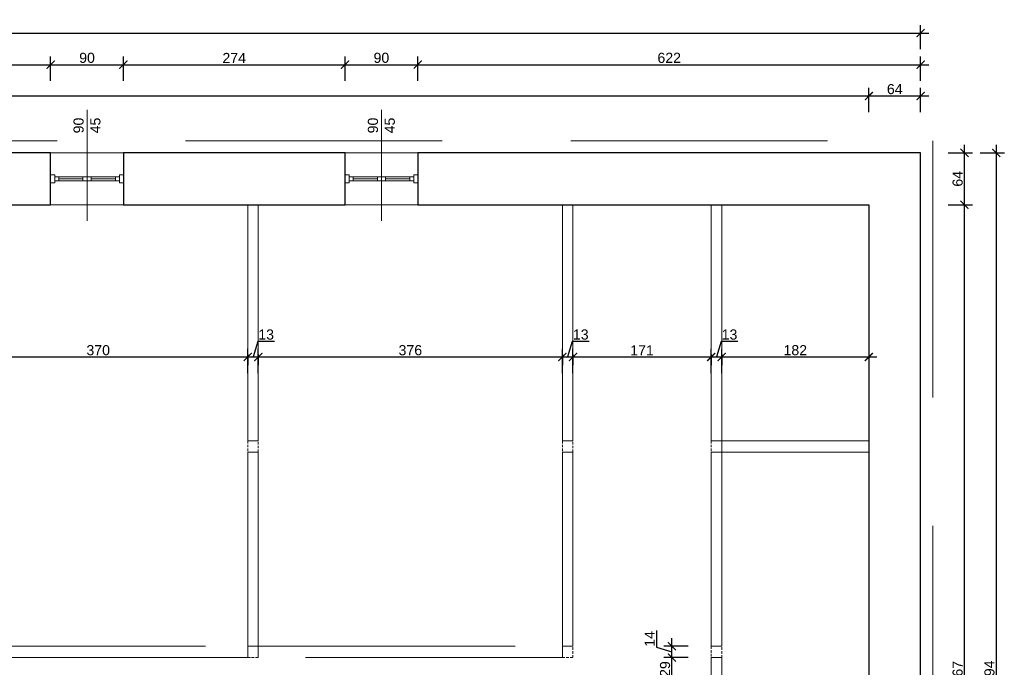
# Model space of a CAD drawing. Header units: millimetres. Extents: x 2709036 to 2756280, y 168165 to 192362.
# Tile 150 of 192: x 2725837 to 2727054, y 186419 to 187219. Entities that reach past the tile are written whole.
import ezdxf

# ---------------------------------------------------------------- set-up
doc = ezdxf.new("R2010")
doc.units = ezdxf.units.MM
doc.header["$MEASUREMENT"] = 0
doc.linetypes.add('HIDDEN2', pattern=[4.7625, 3.175, -1.5875])
for name, color, linetype, lineweight in [('__MAZ_OPIS_STOLARKA', 7, 'Continuous', 0), ('__MAZ_SCHODY', 7, 'Continuous', 0), ('__MAZ_STOLARKA OKIENNA', 7, 'Continuous', 9), ('__MAZ_WYMIARY', 7, 'Continuous', 9), ('__MAZ_ŚCIANY ISTNIEJĄCE', 7, 'Continuous', 30), ('A-Wall-Open', 8, 'Continuous', 15)]:
    doc.layers.add(name, color=color, linetype=linetype, lineweight=lineweight)
doc.styles.add('Arial', font='arial.ttf')
doc.styles.add('Dimensions', font='arial.ttf')
doc.styles.add('styl1', font='arial.ttf')
doc.dimstyles.new('100', dxfattribs={"dimtxt": 10, "dimasz": 10, "dimexe": 18, "dimexo": 15, "dimgap": 9, "dimtad": 1, "dimdec": 1, "dimrnd": 0.5, "dimdsep": 46, "dimtxsty": 'Dimensions', "dimblk": 'ARCHTICK', "dimcen": 9, "dimdle": 10, "dimadec": 1, "dimazin": 2, "dimtfac": 1, "dimtdec": 4, "dimtofl": 0, "dimtmove": 2, "dimatfit": 3, "dimfxl": 1, "dimtolj": 1, "dimtzin": 0, "dimarcsym": 0})

# ---------------------------------------------------------------- blocks, each defined once
blk = doc.blocks.new('_ArchTick')
at = {"color": 0, "linetype": 'ByBlock', "const_width": 0.15}
blk.add_lwpolyline([(-0.5, -0.5), (0.5, 0.5)], dxfattribs=at)
blk = doc.blocks.new('*D538')
at = {"layer": '__MAZ_WYMIARY', "color": 0, "lineweight": -2}
for p, q in [((2725738.8, 186802.2), (2726128.8, 186802.2)), ((2725748.8, 186805.1), (2725748.8, 186792.2)), ((2726118.8, 186805.1), (2726118.8, 186792.2))]:
    blk.add_line(p, q, dxfattribs=at)
at = {"layer": 'Defpoints', "color": 0, "lineweight": 30}
for p in [(2725748.8, 186820.1), (2726118.8, 186820.1), (2726118.8, 186802.2)]:
    blk.add_point(p, dxfattribs=at)
at = {"layer": '__MAZ_WYMIARY', "color": 0, "lineweight": -2, "xscale": 10, "yscale": 10, "zscale": 10, "rotation": 180}
blk.add_blockref('_ArchTick', (2725748.8, 186802.2), dxfattribs=at)
at = {"layer": '__MAZ_WYMIARY', "color": 0, "lineweight": -2, "xscale": 10, "yscale": 10, "zscale": 10}
blk.add_blockref('_ArchTick', (2726118.8, 186802.2), dxfattribs=at)
at = {"layer": '__MAZ_WYMIARY', "color": 0, "lineweight": 5, "insert": (2725933.8, 186810.5), "char_height": 12.5, "attachment_point": 5, "style": 'Arial'}
blk.add_mtext('\\A1;370', dxfattribs=at)
blk = doc.blocks.new('*D539')
at = {"layer": '__MAZ_WYMIARY', "color": 0, "lineweight": -2}
for p, q in [((2726121.8, 186802.2), (2726517.8, 186802.2)), ((2726131.8, 186805.1), (2726131.8, 186792.2)), ((2726507.8, 186805.1), (2726507.8, 186792.2))]:
    blk.add_line(p, q, dxfattribs=at)
at = {"layer": 'Defpoints', "color": 0, "lineweight": 30}
for p in [(2726131.8, 186820.1), (2726507.8, 186820.1), (2726507.8, 186802.2)]:
    blk.add_point(p, dxfattribs=at)
at = {"layer": '__MAZ_WYMIARY', "color": 0, "lineweight": -2, "xscale": 10, "yscale": 10, "zscale": 10, "rotation": 180}
blk.add_blockref('_ArchTick', (2726131.8, 186802.2), dxfattribs=at)
at = {"layer": '__MAZ_WYMIARY', "color": 0, "lineweight": -2, "xscale": 10, "yscale": 10, "zscale": 10}
blk.add_blockref('_ArchTick', (2726507.8, 186802.2), dxfattribs=at)
at = {"layer": '__MAZ_WYMIARY', "color": 0, "lineweight": 5, "insert": (2726319.8, 186810.5), "char_height": 12.5, "attachment_point": 5, "style": 'Arial'}
blk.add_mtext('\\A1;376', dxfattribs=at)
blk = doc.blocks.new('*D540')
at = {"layer": '__MAZ_WYMIARY', "color": 0, "lineweight": -2}
for p, q in [((2726510.8, 186802.2), (2726701.8, 186802.2)), ((2726520.8, 186805.1), (2726520.8, 186792.2)), ((2726691.8, 186805.1), (2726691.8, 186792.2))]:
    blk.add_line(p, q, dxfattribs=at)
at = {"layer": 'Defpoints', "color": 0, "lineweight": 30}
for p in [(2726520.8, 186820.1), (2726691.8, 186820.1), (2726691.8, 186802.2)]:
    blk.add_point(p, dxfattribs=at)
at = {"layer": '__MAZ_WYMIARY', "color": 0, "lineweight": -2, "xscale": 10, "yscale": 10, "zscale": 10, "rotation": 180}
blk.add_blockref('_ArchTick', (2726520.8, 186802.2), dxfattribs=at)
at = {"layer": '__MAZ_WYMIARY', "color": 0, "lineweight": -2, "xscale": 10, "yscale": 10, "zscale": 10}
blk.add_blockref('_ArchTick', (2726691.8, 186802.2), dxfattribs=at)
at = {"layer": '__MAZ_WYMIARY', "color": 0, "lineweight": 5, "insert": (2726606.3, 186810.4), "char_height": 12.5, "attachment_point": 5, "style": 'Arial'}
blk.add_mtext('\\A1;171', dxfattribs=at)
blk = doc.blocks.new('*D541')
at = {"layer": '__MAZ_WYMIARY', "color": 0, "lineweight": -2}
for p, q in [((2726694.8, 186802.2), (2726896.8, 186802.2)), ((2726704.8, 186805.1), (2726704.8, 186792.2)), ((2726886.8, 186805.1), (2726886.8, 186792.2))]:
    blk.add_line(p, q, dxfattribs=at)
at = {"layer": 'Defpoints', "color": 0, "lineweight": 30}
for p in [(2726704.8, 186820.1), (2726886.8, 186820.1), (2726886.8, 186802.2)]:
    blk.add_point(p, dxfattribs=at)
at = {"layer": '__MAZ_WYMIARY', "color": 0, "lineweight": -2, "xscale": 10, "yscale": 10, "zscale": 10, "rotation": 180}
blk.add_blockref('_ArchTick', (2726704.8, 186802.2), dxfattribs=at)
at = {"layer": '__MAZ_WYMIARY', "color": 0, "lineweight": -2, "xscale": 10, "yscale": 10, "zscale": 10}
blk.add_blockref('_ArchTick', (2726886.8, 186802.2), dxfattribs=at)
at = {"layer": '__MAZ_WYMIARY', "color": 0, "lineweight": 5, "insert": (2726795.8, 186810.5), "char_height": 12.5, "attachment_point": 5, "style": 'Arial'}
blk.add_mtext('\\A1;182', dxfattribs=at)
blk = doc.blocks.new('*D542')
at = {"layer": '__MAZ_WYMIARY', "color": 0, "lineweight": -2}
for p, q in [((2724151.8, 187182.6), (2724151.8, 187212.6)), ((2726950.8, 187182.6), (2726950.8, 187212.6)), ((2724141.8, 187202.6), (2726960.8, 187202.6))]:
    blk.add_line(p, q, dxfattribs=at)
at = {"layer": 'Defpoints', "color": 0, "lineweight": 30}
for p in [(2726950.8, 187202.6), (2724151.8, 187054.5), (2726950.8, 187054.5)]:
    blk.add_point(p, dxfattribs=at)
at = {"layer": '__MAZ_WYMIARY', "color": 0, "lineweight": -2, "xscale": 10, "yscale": 10, "zscale": 10, "rotation": 180}
blk.add_blockref('_ArchTick', (2724151.8, 187202.6), dxfattribs=at)
at = {"layer": '__MAZ_WYMIARY', "color": 0, "lineweight": -2, "xscale": 10, "yscale": 10, "zscale": 10}
blk.add_blockref('_ArchTick', (2726950.8, 187202.6), dxfattribs=at)
at = {"layer": '__MAZ_WYMIARY', "color": 0, "lineweight": 5, "insert": (2725551.3, 187211), "char_height": 12.5, "attachment_point": 5, "style": 'Arial'}
blk.add_mtext('\\A1;2799', dxfattribs=at)
blk = doc.blocks.new('*D543')
at = {"layer": '__MAZ_WYMIARY', "color": 0, "lineweight": -2}
for p, q in [((2727044.3, 187064.5), (2727044.3, 185750.5)), ((2727024.3, 187054.5), (2727054.3, 187054.5)), ((2727024.3, 185760.5), (2727054.3, 185760.5))]:
    blk.add_line(p, q, dxfattribs=at)
at = {"layer": 'Defpoints', "color": 0, "lineweight": 30}
for p in [(2726950.8, 187054.5), (2726950.8, 185760.5), (2727044.3, 185760.5)]:
    blk.add_point(p, dxfattribs=at)
at = {"layer": '__MAZ_WYMIARY', "color": 0, "lineweight": -2, "xscale": 10, "yscale": 10, "zscale": 10}
for p, rotation in [((2727044.3, 187054.5), 90), ((2727044.3, 185760.5), 270)]:
    blk.add_blockref('_ArchTick', p, dxfattribs=dict(at, rotation=rotation))
at = {"layer": '__MAZ_WYMIARY', "color": 0, "lineweight": 5, "insert": (2727035.9, 186407.5), "char_height": 12.5, "attachment_point": 5, "rotation": 90, "style": 'Arial'}
blk.add_mtext('\\A1;1294', dxfattribs=at)
blk = doc.blocks.new('*D554')
at = {"layer": '__MAZ_WYMIARY', "color": 0, "lineweight": -2}
for p, q in [((2726985, 186990.5), (2727015, 186990.5)), ((2727005, 185813.5), (2727005, 187000.5)), ((2726985, 185823.5), (2727015, 185823.5))]:
    blk.add_line(p, q, dxfattribs=at)
at = {"layer": 'Defpoints', "color": 0, "lineweight": 30}
for p in [(2726886.8, 186990.5), (2727005, 186990.5), (2726886.8, 185823.5)]:
    blk.add_point(p, dxfattribs=at)
at = {"layer": '__MAZ_WYMIARY', "color": 0, "lineweight": -2, "xscale": 10, "yscale": 10, "zscale": 10}
for p, rotation in [((2727005, 186990.5), 90), ((2727005, 185823.5), 270)]:
    blk.add_blockref('_ArchTick', p, dxfattribs=dict(at, rotation=rotation))
at = {"layer": '__MAZ_WYMIARY', "color": 0, "lineweight": 5, "insert": (2726996.6, 186407), "char_height": 12.5, "attachment_point": 5, "rotation": 90, "style": 'Arial'}
blk.add_mtext('\\A1;1167', dxfattribs=at)
blk = doc.blocks.new('*D555')
at = {"layer": '__MAZ_WYMIARY', "color": 0, "lineweight": -2}
for p, q in [((2727005, 186980.5), (2727005, 187064.5)), ((2726985, 187054.5), (2727015, 187054.5)), ((2726985, 186990.5), (2727015, 186990.5))]:
    blk.add_line(p, q, dxfattribs=at)
at = {"layer": 'Defpoints', "color": 0, "lineweight": 30}
for p in [(2726886.8, 187054.5), (2727005, 187054.5), (2726886.8, 186990.5)]:
    blk.add_point(p, dxfattribs=at)
at = {"layer": '__MAZ_WYMIARY', "color": 0, "lineweight": -2, "xscale": 10, "yscale": 10, "zscale": 10}
for p, rotation in [((2727005, 187054.5), 90), ((2727005, 186990.5), 270)]:
    blk.add_blockref('_ArchTick', p, dxfattribs=dict(at, rotation=rotation))
at = {"layer": '__MAZ_WYMIARY', "color": 0, "lineweight": 5, "insert": (2726996.6, 187022.5), "char_height": 12.5, "attachment_point": 5, "rotation": 90, "style": 'Arial'}
blk.add_mtext('\\A1;64', dxfattribs=at)
blk = doc.blocks.new('*D560')
at = {"layer": '__MAZ_WYMIARY', "color": 0, "lineweight": -2}
for p, q in [((2724205.8, 187124.9), (2726896.8, 187124.9)), ((2724215.8, 187104.9), (2724215.8, 187134.9)), ((2726886.8, 187104.9), (2726886.8, 187134.9))]:
    blk.add_line(p, q, dxfattribs=at)
at = {"layer": 'Defpoints', "color": 0, "lineweight": 30}
for p in [(2726886.8, 187124.9), (2724215.8, 186990.5), (2726886.8, 186990.5)]:
    blk.add_point(p, dxfattribs=at)
at = {"layer": '__MAZ_WYMIARY', "color": 0, "lineweight": -2, "xscale": 10, "yscale": 10, "zscale": 10, "rotation": 180}
blk.add_blockref('_ArchTick', (2724215.8, 187124.9), dxfattribs=at)
at = {"layer": '__MAZ_WYMIARY', "color": 0, "lineweight": -2, "xscale": 10, "yscale": 10, "zscale": 10}
blk.add_blockref('_ArchTick', (2726886.8, 187124.9), dxfattribs=at)
at = {"layer": '__MAZ_WYMIARY', "color": 0, "lineweight": 5, "insert": (2725551.3, 187133.3), "char_height": 12.5, "attachment_point": 5, "style": 'Arial'}
blk.add_mtext('\\A1;2671', dxfattribs=at)
blk = doc.blocks.new('*D561')
at = {"layer": '__MAZ_WYMIARY', "color": 0, "lineweight": -2}
for p, q in [((2726876.8, 187124.9), (2726960.8, 187124.9)), ((2726886.8, 187104.9), (2726886.8, 187134.9)), ((2726950.8, 187104.9), (2726950.8, 187134.9))]:
    blk.add_line(p, q, dxfattribs=at)
at = {"layer": 'Defpoints', "color": 0, "lineweight": 30}
for p in [(2726950.8, 187124.9), (2726886.8, 186990.5), (2726950.8, 186990.5)]:
    blk.add_point(p, dxfattribs=at)
at = {"layer": '__MAZ_WYMIARY', "color": 0, "lineweight": -2, "xscale": 10, "yscale": 10, "zscale": 10, "rotation": 180}
blk.add_blockref('_ArchTick', (2726886.8, 187124.9), dxfattribs=at)
at = {"layer": '__MAZ_WYMIARY', "color": 0, "lineweight": -2, "xscale": 10, "yscale": 10, "zscale": 10}
blk.add_blockref('_ArchTick', (2726950.8, 187124.9), dxfattribs=at)
at = {"layer": '__MAZ_WYMIARY', "color": 0, "lineweight": 5, "insert": (2726918.8, 187133.3), "char_height": 12.5, "attachment_point": 5, "style": 'Arial'}
blk.add_mtext('\\A1;64', dxfattribs=at)
blk = doc.blocks.new('*D568')
at = {"layer": '__MAZ_WYMIARY', "color": 0, "lineweight": -2}
for p, q in [((2725598, 187143.6), (2725598, 187173.6)), ((2725875, 187143.6), (2725875, 187173.6)), ((2725588, 187163.6), (2725885, 187163.6))]:
    blk.add_line(p, q, dxfattribs=at)
at = {"layer": 'Defpoints', "color": 0, "lineweight": 30}
for p in [(2725875, 187163.6), (2725598, 187054.5), (2725875, 187054.5)]:
    blk.add_point(p, dxfattribs=at)
at = {"layer": '__MAZ_WYMIARY', "color": 0, "lineweight": -2, "xscale": 10, "yscale": 10, "zscale": 10, "rotation": 180}
blk.add_blockref('_ArchTick', (2725598, 187163.6), dxfattribs=at)
at = {"layer": '__MAZ_WYMIARY', "color": 0, "lineweight": -2, "xscale": 10, "yscale": 10, "zscale": 10}
blk.add_blockref('_ArchTick', (2725875, 187163.6), dxfattribs=at)
at = {"layer": '__MAZ_WYMIARY', "color": 0, "lineweight": 5, "insert": (2725736.5, 187171.9), "char_height": 12.5, "attachment_point": 5, "style": 'Arial'}
blk.add_mtext('\\A1;277', dxfattribs=at)
blk = doc.blocks.new('*D569')
at = {"layer": '__MAZ_WYMIARY', "color": 0, "lineweight": -2}
for p, q in [((2725875, 187143.6), (2725875, 187173.6)), ((2725965, 187143.6), (2725965, 187173.6)), ((2725865, 187163.6), (2725975, 187163.6))]:
    blk.add_line(p, q, dxfattribs=at)
at = {"layer": 'Defpoints', "color": 0, "lineweight": 30}
for p in [(2725965, 187163.6), (2725875, 187054.5), (2725965, 187054.5)]:
    blk.add_point(p, dxfattribs=at)
at = {"layer": '__MAZ_WYMIARY', "color": 0, "lineweight": -2, "xscale": 10, "yscale": 10, "zscale": 10, "rotation": 180}
blk.add_blockref('_ArchTick', (2725875, 187163.6), dxfattribs=at)
at = {"layer": '__MAZ_WYMIARY', "color": 0, "lineweight": -2, "xscale": 10, "yscale": 10, "zscale": 10}
blk.add_blockref('_ArchTick', (2725965, 187163.6), dxfattribs=at)
at = {"layer": '__MAZ_WYMIARY', "color": 0, "lineweight": 5, "insert": (2725920, 187172), "char_height": 12.5, "attachment_point": 5, "style": 'Arial'}
blk.add_mtext('\\A1;90', dxfattribs=at)
blk = doc.blocks.new('*D570')
at = {"layer": '__MAZ_WYMIARY', "color": 0, "lineweight": -2}
for p, q in [((2725965, 187143.6), (2725965, 187173.6)), ((2726239, 187143.6), (2726239, 187173.6)), ((2725955, 187163.6), (2726249, 187163.6))]:
    blk.add_line(p, q, dxfattribs=at)
at = {"layer": 'Defpoints', "color": 0, "lineweight": 30}
for p in [(2726239, 187163.6), (2725965, 187054.5), (2726239, 187054.5)]:
    blk.add_point(p, dxfattribs=at)
at = {"layer": '__MAZ_WYMIARY', "color": 0, "lineweight": -2, "xscale": 10, "yscale": 10, "zscale": 10, "rotation": 180}
blk.add_blockref('_ArchTick', (2725965, 187163.6), dxfattribs=at)
at = {"layer": '__MAZ_WYMIARY', "color": 0, "lineweight": -2, "xscale": 10, "yscale": 10, "zscale": 10}
blk.add_blockref('_ArchTick', (2726239, 187163.6), dxfattribs=at)
at = {"layer": '__MAZ_WYMIARY', "color": 0, "lineweight": 5, "insert": (2726102, 187171.9), "char_height": 12.5, "attachment_point": 5, "style": 'Arial'}
blk.add_mtext('\\A1;274', dxfattribs=at)
blk = doc.blocks.new('*D571')
at = {"layer": '__MAZ_WYMIARY', "color": 0, "lineweight": -2}
for p, q in [((2726239, 187143.6), (2726239, 187173.6)), ((2726329, 187143.6), (2726329, 187173.6)), ((2726229, 187163.6), (2726339, 187163.6))]:
    blk.add_line(p, q, dxfattribs=at)
at = {"layer": 'Defpoints', "color": 0, "lineweight": 30}
for p in [(2726329, 187163.6), (2726239, 187054.6), (2726329, 187054.5)]:
    blk.add_point(p, dxfattribs=at)
at = {"layer": '__MAZ_WYMIARY', "color": 0, "lineweight": -2, "xscale": 10, "yscale": 10, "zscale": 10, "rotation": 180}
blk.add_blockref('_ArchTick', (2726239, 187163.6), dxfattribs=at)
at = {"layer": '__MAZ_WYMIARY', "color": 0, "lineweight": -2, "xscale": 10, "yscale": 10, "zscale": 10}
blk.add_blockref('_ArchTick', (2726329, 187163.6), dxfattribs=at)
at = {"layer": '__MAZ_WYMIARY', "color": 0, "lineweight": 5, "insert": (2726284, 187172), "char_height": 12.5, "attachment_point": 5, "style": 'Arial'}
blk.add_mtext('\\A1;90', dxfattribs=at)
blk = doc.blocks.new('*D572')
at = {"layer": '__MAZ_WYMIARY', "color": 0, "lineweight": -2}
for p, q in [((2726329, 187143.6), (2726329, 187173.6)), ((2726950.8, 187143.6), (2726950.8, 187173.6)), ((2726319, 187163.6), (2726960.8, 187163.6))]:
    blk.add_line(p, q, dxfattribs=at)
at = {"layer": 'Defpoints', "color": 0, "lineweight": 30}
for p in [(2726950.8, 187163.6), (2726329, 187054.6), (2726950.8, 187054.6)]:
    blk.add_point(p, dxfattribs=at)
at = {"layer": '__MAZ_WYMIARY', "color": 0, "lineweight": -2, "xscale": 10, "yscale": 10, "zscale": 10, "rotation": 180}
blk.add_blockref('_ArchTick', (2726329, 187163.6), dxfattribs=at)
at = {"layer": '__MAZ_WYMIARY', "color": 0, "lineweight": -2, "xscale": 10, "yscale": 10, "zscale": 10}
blk.add_blockref('_ArchTick', (2726950.8, 187163.6), dxfattribs=at)
at = {"layer": '__MAZ_WYMIARY', "color": 0, "lineweight": 5, "insert": (2726639.9, 187172), "char_height": 12.5, "attachment_point": 5, "style": 'Arial'}
blk.add_mtext('\\A1;622', dxfattribs=at)
blk = doc.blocks.new('*D632')
at = {"layer": '__MAZ_WYMIARY', "color": 0, "lineweight": -2}
for p, q in [((2726704.1, 186821.5), (2726698.3, 186802.2)), ((2726724.9, 186821.5), (2726704.1, 186821.5)), ((2726691.8, 186782.2), (2726691.8, 186812.2)), ((2726704.8, 186782.2), (2726704.8, 186812.2)), ((2726681.8, 186802.2), (2726714.8, 186802.2))]:
    blk.add_line(p, q, dxfattribs=at)
at = {"layer": 'Defpoints', "color": 0, "lineweight": 30}
for p in [(2726704.8, 186802.2), (2726691.8, 186698.5), (2726704.8, 186698.5)]:
    blk.add_point(p, dxfattribs=at)
at = {"layer": '__MAZ_WYMIARY', "color": 0, "lineweight": -2, "xscale": 10, "yscale": 10, "zscale": 10, "rotation": 180}
blk.add_blockref('_ArchTick', (2726691.8, 186802.2), dxfattribs=at)
at = {"layer": '__MAZ_WYMIARY', "color": 0, "lineweight": -2, "xscale": 10, "yscale": 10, "zscale": 10}
blk.add_blockref('_ArchTick', (2726704.8, 186802.2), dxfattribs=at)
at = {"layer": '__MAZ_WYMIARY', "color": 0, "lineweight": 5, "insert": (2726714.5, 186829.9), "char_height": 12.5, "attachment_point": 5, "style": 'Arial'}
blk.add_mtext('\\A1;13', dxfattribs=at)
blk = doc.blocks.new('*D633')
at = {"layer": '__MAZ_WYMIARY', "color": 0, "lineweight": -2}
for p, q in [((2726520.1, 186821.5), (2726514.3, 186802.2)), ((2726540.9, 186821.5), (2726520.1, 186821.5)), ((2726507.8, 186782.2), (2726507.8, 186812.2)), ((2726520.8, 186782.2), (2726520.8, 186812.2)), ((2726497.8, 186802.2), (2726530.8, 186802.2))]:
    blk.add_line(p, q, dxfattribs=at)
at = {"layer": 'Defpoints', "color": 0, "lineweight": 30}
for p in [(2726520.8, 186802.2), (2726507.8, 186698.5), (2726520.8, 186698.5)]:
    blk.add_point(p, dxfattribs=at)
at = {"layer": '__MAZ_WYMIARY', "color": 0, "lineweight": -2, "xscale": 10, "yscale": 10, "zscale": 10, "rotation": 180}
blk.add_blockref('_ArchTick', (2726507.8, 186802.2), dxfattribs=at)
at = {"layer": '__MAZ_WYMIARY', "color": 0, "lineweight": -2, "xscale": 10, "yscale": 10, "zscale": 10}
blk.add_blockref('_ArchTick', (2726520.8, 186802.2), dxfattribs=at)
at = {"layer": '__MAZ_WYMIARY', "color": 0, "lineweight": 5, "insert": (2726530.5, 186829.9), "char_height": 12.5, "attachment_point": 5, "style": 'Arial'}
blk.add_mtext('\\A1;13', dxfattribs=at)
blk = doc.blocks.new('*D634')
at = {"layer": '__MAZ_WYMIARY', "color": 0, "lineweight": -2}
for p, q in [((2726131.1, 186821.5), (2726125.3, 186802.2)), ((2726151.9, 186821.5), (2726131.1, 186821.5)), ((2726118.8, 186782.2), (2726118.8, 186812.2)), ((2726131.8, 186782.2), (2726131.8, 186812.2)), ((2726108.8, 186802.2), (2726141.8, 186802.2))]:
    blk.add_line(p, q, dxfattribs=at)
at = {"layer": 'Defpoints', "color": 0, "lineweight": 30}
for p in [(2726131.8, 186802.2), (2726118.8, 186698.5), (2726131.8, 186698.5)]:
    blk.add_point(p, dxfattribs=at)
at = {"layer": '__MAZ_WYMIARY', "color": 0, "lineweight": -2, "xscale": 10, "yscale": 10, "zscale": 10, "rotation": 180}
blk.add_blockref('_ArchTick', (2726118.8, 186802.2), dxfattribs=at)
at = {"layer": '__MAZ_WYMIARY', "color": 0, "lineweight": -2, "xscale": 10, "yscale": 10, "zscale": 10}
blk.add_blockref('_ArchTick', (2726131.8, 186802.2), dxfattribs=at)
at = {"layer": '__MAZ_WYMIARY', "color": 0, "lineweight": 5, "insert": (2726141.5, 186829.9), "char_height": 12.5, "attachment_point": 5, "style": 'Arial'}
blk.add_mtext('\\A1;13', dxfattribs=at)
blk = doc.blocks.new('*D642')
at = {"layer": '__MAZ_WYMIARY', "color": 0, "lineweight": -2}
for p, q in [((2726663.2, 186430.5), (2726633.2, 186430.5)), ((2726643.2, 186392), (2726643.2, 186440.5)), ((2726663.2, 186402), (2726633.2, 186402))]:
    blk.add_line(p, q, dxfattribs=at)
at = {"layer": 'Defpoints', "color": 0, "lineweight": 30}
for p in [(2726643.2, 186430.5), (2726704.9, 186430.5), (2726704.9, 186402)]:
    blk.add_point(p, dxfattribs=at)
at = {"layer": '__MAZ_WYMIARY', "color": 0, "lineweight": -2, "xscale": 10, "yscale": 10, "zscale": 10}
for p, rotation in [((2726643.2, 186430.5), 90), ((2726643.2, 186402), 270)]:
    blk.add_blockref('_ArchTick', p, dxfattribs=dict(at, rotation=rotation))
at = {"layer": '__MAZ_WYMIARY', "color": 0, "lineweight": 5, "insert": (2726634.8, 186416.3), "char_height": 12.5, "attachment_point": 5, "rotation": 90, "style": 'Arial'}
blk.add_mtext('\\A1;29', dxfattribs=at)
blk = doc.blocks.new('*D643')
at = {"layer": '__MAZ_WYMIARY', "color": 0, "lineweight": -2}
for p, q in [((2726624, 186463.9), (2726624, 186443.2)), ((2726643.2, 186420.5), (2726643.2, 186454.5)), ((2726624, 186443.2), (2726643.2, 186437.5)), ((2726663.2, 186444.5), (2726633.2, 186444.5)), ((2726663.2, 186430.5), (2726633.2, 186430.5))]:
    blk.add_line(p, q, dxfattribs=at)
at = {"layer": 'Defpoints', "color": 0, "lineweight": 30}
for p in [(2726643.2, 186444.5), (2726704.8, 186444.5), (2726704.8, 186430.5)]:
    blk.add_point(p, dxfattribs=at)
at = {"layer": '__MAZ_WYMIARY', "color": 0, "lineweight": -2, "xscale": 10, "yscale": 10, "zscale": 10}
for p, rotation in [((2726643.2, 186444.5), 90), ((2726643.2, 186430.5), 270)]:
    blk.add_blockref('_ArchTick', p, dxfattribs=dict(at, rotation=rotation))
at = {"layer": '__MAZ_WYMIARY', "color": 0, "lineweight": 5, "insert": (2726615.7, 186453.6), "char_height": 12.5, "attachment_point": 5, "rotation": 90, "style": 'Arial'}
blk.add_mtext('\\A1;14', dxfattribs=at)

msp = doc.modelspace()

# ---------------------------------------------------------------- linework, layer by layer
at = {"layer": '__MAZ_OPIS_STOLARKA', "color": 252}
for points in [[(2725920, 186970.6), (2725920, 187107.7)], [(2726284, 186970.6), (2726284, 187107.7)]]:
    msp.add_lwpolyline(points, dxfattribs=at)
at = {"layer": '__MAZ_SCHODY', "color": 252, "linetype": 'HIDDEN2', "lineweight": 5}
for p, q in [((2725965, 187054.5), (2725875, 187054.5)), ((2726329, 187054.5), (2726239, 187054.5)), ((2725875, 186990.5), (2725965, 186990.5)), ((2726239, 186990.5), (2726329, 186990.5)), ((2726118.8, 186698.5), (2726118.8, 186684.5)), ((2726131.8, 186698.5), (2726118.8, 186698.5)), ((2726131.8, 186684.5), (2726131.8, 186698.5)), ((2726507.8, 186698.5), (2726507.8, 186684.5)), ((2726520.8, 186698.5), (2726507.8, 186698.5)), ((2726520.8, 186684.5), (2726520.8, 186698.5)), ((2726691.8, 186698.5), (2726691.8, 186684.5)), ((2726704.8, 186698.5), (2726691.8, 186698.5)), ((2726704.8, 186684.5), (2726704.8, 186698.5)), ((2726118.8, 186684.5), (2726131.8, 186684.5)), ((2726507.8, 186684.5), (2726520.8, 186684.5)), ((2726691.8, 186684.5), (2726704.8, 186684.5)), ((2726118.8, 186444.5), (2726118.8, 186430.5)), ((2726131.8, 186444.5), (2726118.8, 186444.5)), ((2726131.8, 186430.5), (2726131.8, 186444.5)), ((2726507.8, 186444.5), (2726507.8, 186430.5)), ((2726520.8, 186444.5), (2726507.8, 186444.5)), ((2726520.8, 186430.5), (2726520.8, 186444.5)), ((2726691.8, 186444.5), (2726691.8, 186430.5)), ((2726704.8, 186444.5), (2726691.8, 186444.5)), ((2726704.8, 186430.5), (2726704.8, 186444.5)), ((2726118.8, 186430.5), (2726131.8, 186430.5)), ((2726507.8, 186430.5), (2726520.8, 186430.5)), ((2726691.8, 186430.5), (2726704.8, 186430.5))]:
    msp.add_line(p, q, dxfattribs=at)
at = {"layer": '__MAZ_STOLARKA OKIENNA', "color": 252, "linetype": 'Continuous'}
for p, q in [((2725875, 187054.5), (2725965, 187054.5)), ((2726239, 187054.5), (2726329, 187054.5)), ((2725885, 187020), (2725885, 187025)), ((2725885, 187022.5), (2725915, 187022.5)), ((2725915, 187020), (2725915, 187025)), ((2725925, 187020), (2725925, 187025)), ((2725955, 187022.5), (2725925, 187022.5)), ((2725955, 187020), (2725955, 187025)), ((2726249, 187020), (2726249, 187025)), ((2726249, 187022.5), (2726279, 187022.5)), ((2726279, 187020), (2726279, 187025)), ((2726289, 187020), (2726289, 187025)), ((2726319, 187022.5), (2726289, 187022.5)), ((2726319, 187020), (2726319, 187025)), ((2725875, 186990.5), (2725965, 186990.5)), ((2726239, 186990.5), (2726329, 186990.5))]:
    msp.add_line(p, q, dxfattribs=at)
for points in [[(2725880, 187027.5), (2725875, 187027.5), (2725875, 187017.5), (2725880, 187017.5)], [(2725960, 187027.5), (2725965, 187027.5), (2725965, 187017.5), (2725960, 187017.5)], [(2726244, 187027.5), (2726239, 187027.5), (2726239, 187017.5), (2726244, 187017.5)], [(2726324, 187027.5), (2726329, 187027.5), (2726329, 187017.5), (2726324, 187017.5)], [(2725880, 187020), (2725880, 187025), (2725920, 187025), (2725920, 187020)], [(2725960, 187020), (2725960, 187025), (2725920, 187025), (2725920, 187020)], [(2726244, 187020), (2726244, 187025), (2726284, 187025), (2726284, 187020)], [(2726324, 187020), (2726324, 187025), (2726284, 187025), (2726284, 187020)]]:
    msp.add_lwpolyline(points, close=True, dxfattribs=at)
at = {"layer": '__MAZ_ŚCIANY ISTNIEJĄCE', "color": 252, "ltscale": 15}
for p, q in [((2725875, 187054.5), (2725748.3, 187054.5)), ((2725875, 186990.5), (2725875, 187054.5)), ((2725965, 187054.5), (2725965, 186990.5)), ((2726239, 187054.5), (2725965, 187054.5)), ((2726239, 186990.5), (2726239, 187054.5)), ((2726329, 187054.5), (2726329, 186990.5)), ((2726950.8, 187054.5), (2726329, 187054.5)), ((2726950.8, 186109.5), (2726950.8, 187054.5)), ((2725748.3, 186990.5), (2725875, 186990.5)), ((2725965, 186990.5), (2726239, 186990.5)), ((2726329, 186990.5), (2726886.8, 186990.5)), ((2726886.8, 186990.5), (2726886.8, 186109.5))]:
    msp.add_line(p, q, dxfattribs=at)
at = {"layer": 'A-Wall-Open', "color": 252, "linetype": 'HIDDEN2', "ltscale": 100}
for points in [[(2724136.8, 187069.5), (2726965.8, 187069.5), (2726965.8, 185745.5), (2724136.8, 185745.5)], [(2726118.8, 186444.5), (2726131.8, 186444.5), (2726131.8, 186684.5), (2726118.8, 186684.5)], [(2726507.8, 186444.5), (2726520.8, 186444.5), (2726520.8, 186684.5), (2726507.8, 186684.5)], [(2726691.8, 186444.5), (2726704.8, 186444.5), (2726704.8, 186684.5), (2726691.8, 186684.5)], [(2725748.8, 186444.5), (2726118.8, 186444.5), (2726118.8, 186430.5), (2725748.8, 186430.5)], [(2726131.8, 186444.5), (2726507.8, 186444.5), (2726507.8, 186430.5), (2726131.8, 186430.5)], [(2726691.8, 186402), (2726704.8, 186402), (2726704.8, 186430.5), (2726691.8, 186430.5)]]:
    msp.add_lwpolyline(points, close=True, dxfattribs=at)
at = {"layer": 'A-Wall-Open', "color": 252, "ltscale": 100}
for points in [[(2726118.8, 186698.5), (2726131.8, 186698.5), (2726131.8, 186990.5), (2726118.8, 186990.5)], [(2726507.8, 186698.5), (2726520.8, 186698.5), (2726520.8, 186990.5), (2726507.8, 186990.5)], [(2726691.8, 186698.5), (2726704.8, 186698.5), (2726704.8, 186990.5), (2726691.8, 186990.5)], [(2726704.8, 186698.5), (2726886.8, 186698.5), (2726886.8, 186684.5), (2726704.8, 186684.5)]]:
    msp.add_lwpolyline(points, close=True, dxfattribs=at)

# ---------------------------------------------------------------- texts
at = {"layer": '__MAZ_OPIS_STOLARKA', "color": 252, "char_height": 12.5, "width": 38.31, "attachment_point": 5, "rotation": 90, "style": 'styl1'}
for insert in [(2725920, 187088.4), (2726284, 187088.4)]:
    msp.add_mtext('90\\P45', dxfattribs=dict(at, insert=insert))

# ---------------------------------------------------------------- dimensions: what is measured, and where the dimension line sits
at = {"layer": '__MAZ_WYMIARY', "color": 252, "lineweight": 5}
for base, p1, p2, picture, middle in [((2726950.8, 187202.6), (2724151.8, 187054.5), (2726950.8, 187054.5), '*D542', (2725551.3, 187211)), ((2725875, 187163.6), (2725598, 187054.5), (2725875, 187054.5), '*D568', (2725736.5, 187171.9)), ((2725965, 187163.6), (2725875, 187054.5), (2725965, 187054.5), '*D569', (2725920, 187172)), ((2726239, 187163.6), (2725965, 187054.5), (2726239, 187054.5), '*D570', (2726102, 187171.9)), ((2726329, 187163.6), (2726239, 187054.6), (2726329, 187054.5), '*D571', (2726284, 187172)), ((2726950.8, 187163.6), (2726329, 187054.6), (2726950.8, 187054.6), '*D572', (2726639.9, 187172)), ((2726886.8, 187124.9), (2724215.8, 186990.5), (2726886.8, 186990.5), '*D560', (2725551.3, 187133.3)), ((2726950.8, 187124.9), (2726886.8, 186990.5), (2726950.8, 186990.5), '*D561', (2726918.8, 187133.3)), ((2726131.8, 186802.2), (2726118.8, 186698.5), (2726131.8, 186698.5), '*D634', (2726133.1, 186829.9)), ((2726520.8, 186802.2), (2726507.8, 186698.5), (2726520.8, 186698.5), '*D633', (2726522.1, 186829.9)), ((2726704.8, 186802.2), (2726691.8, 186698.5), (2726704.8, 186698.5), '*D632', (2726706.1, 186829.9)), ((2726118.8, 186802.2), (2725748.8, 186820.1), (2726118.8, 186820.1), '*D538', (2725933.8, 186810.5)), ((2726507.8, 186802.2), (2726131.8, 186820.1), (2726507.8, 186820.1), '*D539', (2726319.8, 186810.5)), ((2726691.8, 186802.2), (2726520.8, 186820.1), (2726691.8, 186820.1), '*D540', (2726606.3, 186810.4)), ((2726886.8, 186802.2), (2726704.8, 186820.1), (2726886.8, 186820.1), '*D541', (2726795.8, 186810.5))]:
    dim = msp.add_linear_dim(base=base, p1=p1, p2=p2, dimstyle='100', override={"dimtxt": 12.5, "dimexe": 10, "dimgap": 2, "dimdec": 0, "dimtxsty": 'Arial', "dimtmove": 1, "dimfxl": 20, "dimfxlon": 1}, dxfattribs=at)
    dim.commit()
    dim.dimension.update_dxf_attribs({"geometry": picture, "text_midpoint": middle})
for base, p1, p2, picture, middle in [((2727005, 187054.5), (2726886.8, 186990.5), (2726886.8, 187054.5), '*D555', (2726996.6, 187022.5)), ((2727044.3, 185760.5), (2726950.8, 187054.5), (2726950.8, 185760.5), '*D543', (2727035.9, 186407.5)), ((2727005, 186990.5), (2726886.8, 185823.5), (2726886.8, 186990.5), '*D554', (2726996.6, 186407)), ((2726643.2, 186444.5), (2726704.8, 186430.5), (2726704.8, 186444.5), '*D643', (2726615.7, 186445.2)), ((2726643.2299, 186430.4644), (2726704.8835, 186402.0483), (2726704.8835, 186430.4644), '*D642', (2726634.8477, 186416.2564))]:
    dim = msp.add_linear_dim(base=base, p1=p1, p2=p2, angle=90, dimstyle='100', override={"dimtxt": 12.5, "dimexe": 10, "dimgap": 2, "dimdec": 0, "dimtxsty": 'Arial', "dimtmove": 1, "dimfxl": 20, "dimfxlon": 1}, dxfattribs=at)
    dim.commit()
    dim.dimension.update_dxf_attribs({"geometry": picture, "text_midpoint": middle})

doc.saveas('drawing.dxf')
